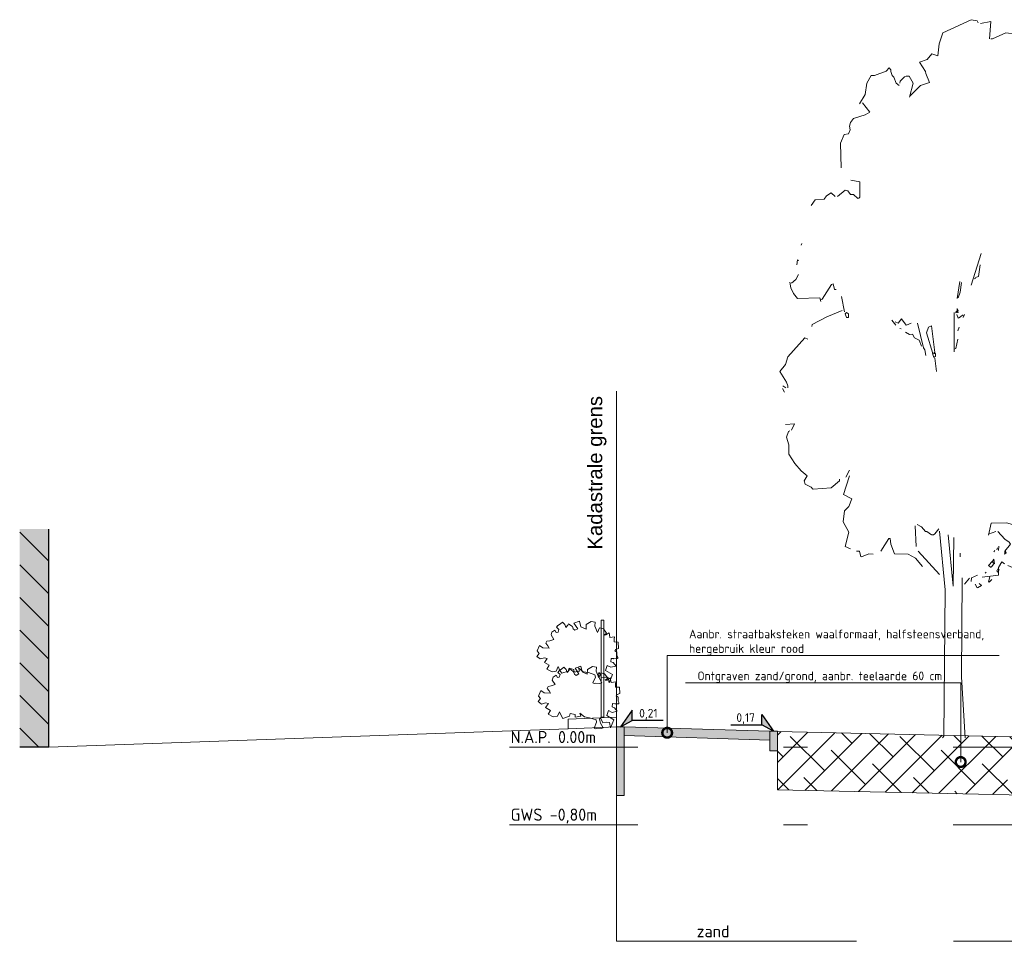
# Model space of a CAD drawing. Header units: metres. Extents: x 92403 to 95147, y 464428 to 465602.
# Tile 12 of 256: x 92423 to 92433, y 464969 to 464978. Entities that reach past the tile are written whole.
import ezdxf
from ezdxf import colors
from ezdxf.entities.mleader import LeaderData, LeaderLine
from ezdxf.enums import TextEntityAlignment as Align
from ezdxf.math import Vec2, Vec3

# ---------------------------------------------------------------- set-up
doc = ezdxf.new("R2010")
doc.units = ezdxf.units.M
for name, pattern in [('AL-NAP_LIJN', [15.25, 12, -1.5, 0.25, -1.5]), ('XX-AFBREEK', [7, 4, -1, 1, -1]), ('XX-PROJECTGRENS', [18, 12, -3, 0, -3])]:
    doc.linetypes.add(name, pattern=pattern)
doc.layers.get('0').update_dxf_attribs({"linetype": 'CONTINUOUS'})
for name, color, linetype, lineweight in [('B-RO-OG-BEBOUWING_MOLEN-G', 7, 'CONTINUOUS', 18), ('B-WE-GW-GROND-T25', 7, 'CONTINUOUS', 25), ('B-XX-AL-DETAIL1-T25', 7, 'CONTINUOUS', 25), ('N-WE-GR-GRAS-A', 62, 'CONTINUOUS', 18), ('N-WE-VH-VERHARDING_FUNDERING-A-50', 252, 'CONTINUOUS', 18), ('X-XX-AL-AANKLEDING-S', 250, 'CONTINUOUS', 9), ('X-XX-AL-AFBREEKLIJN-G', 7, 'XX-AFBREEK', 18), ('X-XX-AL-DETAIL1-G', 7, 'CONTINUOUS', 18), ('X-XX-AL-DETAIL1-T18', 7, 'CONTINUOUS', 18), ('X-XX-AL-HOOGTELABEL-S', 7, 'CONTINUOUS', 25), ('X-XX-AL-NAP-G', 7, 'AL-NAP_LIJN', 18), ('X-XX-AL-RMB - profiel', 7, 'CONTINUOUS', 9)]:
    doc.layers.add(name, color=color, linetype=linetype, lineweight=lineweight)
doc.layers.add('N-WE-VH-VERHARDING_STRAATBAKSTEEN-DIK-ELLEBOOG-A', color=7, linetype='CONTINUOUS', lineweight=25, true_color=0xe1bfb7)
doc.styles.add('Leiden', font='isocp.shx')
doc.styles.add('NLCS-ISO', font='NLCS-ISO.ttf')
doc.styles.add('NLCS-ISO-M50-T18', font='NLCS-ISO.ttf', dxfattribs={"height": 0.09})
doc.styles.add('NLCS-ISO-M50-T25', font='NLCS-ISO.ttf', dxfattribs={"height": 0.125})

# ---------------------------------------------------------------- blocks, each defined once
blk = doc.blocks.new('boom 1')
at = {"color": 251, "true_color": 0x636466}
for p, q in [((0.023, 19.566), (1.027, 19.936)), ((1.027, 19.936), (1.24, 19.9)), ((1.24, 19.9), (1.276, 19.846)), ((1.733, 19.884), (1.363, 19.83)), ((1.682, 19.406), (1.733, 19.884)), ((-0.112, 19.267), (0.023, 19.566)), ((2.265, 19.566), (1.787, 19.406)), ((2.635, 19.53), (2.265, 19.566)), ((2.794, 19.317), (2.635, 19.53)), ((-0.157, 18.931), (-0.112, 19.267)), ((1.787, 19.406), (1.733, 19.406)), ((2.951, 19.229), (2.794, 19.317)), ((2.989, 19.124), (2.951, 19.229)), ((-0.54, 18.826), (-0.365, 18.983)), ((-0.365, 18.983), (-0.157, 18.931)), ((3.094, 19.019), (2.989, 19.124)), ((3.11, 19.019), (3.218, 19.019)), ((-0.807, 18.754), (-0.54, 18.826)), ((-0.592, 18.49), (-0.807, 18.754)), ((3.253, 18.646), (3.341, 18.788)), ((-2.679, 18.171), (-2.52, 18.382)), ((-2.52, 18.382), (-2.412, 18.382)), ((-2.412, 18.382), (-1.988, 18.505)), ((-1.988, 18.505), (-1.881, 18.595)), ((-1.881, 18.595), (-1.829, 18.541)), ((-1.829, 18.541), (-1.829, 18.49)), ((-1.829, 18.49), (-1.775, 18.382)), ((-1.775, 18.382), (-1.724, 18.33)), ((-0.578, 18.436), (-0.592, 18.49)), ((-0.453, 18.187), (-0.578, 18.436)), ((3.058, 18.398), (3.076, 18.451)), ((3.659, 18.451), (3.13, 18.436)), ((3.782, 18.292), (3.659, 18.451)), ((-2.733, 17.853), (-2.679, 18.171)), ((-1.724, 18.33), (-1.636, 18.171)), ((-1.636, 18.171), (-1.531, 18.099)), ((-1.495, 18.225), (-1.511, 18.171)), ((-1.336, 18.346), (-1.495, 18.225)), ((-1.284, 18.364), (-1.336, 18.346)), ((-1.179, 18.364), (-1.284, 18.364)), ((-1.035, 18.171), (-1.179, 18.364)), ((-1.159, 17.781), (-1.035, 18.171)), ((-0.771, 18.099), (-0.453, 18.187)), ((3.798, 18.238), (3.782, 18.292)), ((3.904, 18.133), (3.798, 18.238)), ((4.029, 17.922), (3.904, 18.133)), ((-2.943, 17.588), (-2.733, 17.853)), ((-1.141, 17.817), (-0.771, 18.099)), ((4.029, 17.709), (4.029, 17.922)), ((-2.573, 17.357), (-2.838, 17.622)), ((4.155, 17.445), (4.029, 17.709)), ((-3.156, 17.18), (-2.733, 17.288)), ((-2.733, 17.288), (-2.573, 17.357)), ((4.134, 17.075), (4.155, 17.445)), ((-3.295, 16.969), (-3.262, 17.075)), ((-3.262, 17.075), (-3.156, 17.18)), ((3.809, 17.191), (3.852, 17.234)), ((3.87, 17.147), (3.809, 17.191)), ((3.852, 17.234), (3.87, 17.147)), ((3.852, 17.2), (3.87, 17.218)), ((3.942, 17.093), (3.852, 17.2)), ((3.87, 17.218), (3.975, 17.218)), ((4.047, 17.059), (3.942, 17.093)), ((3.975, 17.218), (4.083, 17.129)), ((4.101, 16.9), (4.047, 17.059)), ((4.056, 17.082), (4.063, 17.129)), ((4.101, 17.059), (4.056, 17.082)), ((4.063, 17.129), (4.101, 17.147)), ((4.101, 17.147), (4.155, 17.093)), ((4.155, 17.093), (4.101, 17.059)), ((-3.614, 16.492), (-3.488, 16.739)), ((-3.488, 16.739), (-3.329, 16.756)), ((-3.329, 16.756), (-3.277, 16.864)), ((-3.277, 16.864), (-3.295, 16.969)), ((3.747, 16.828), (3.904, 16.9)), ((3.904, 16.9), (4.101, 16.9)), ((-3.594, 15.804), (-3.614, 16.492)), ((4.404, 16.474), (3.924, 16.564)), ((4.776, 16.227), (4.404, 16.474)), ((5.336, 15.559), (4.776, 16.227)), ((-2.926, 15.416), (-3.242, 15.467)), ((-2.926, 14.992), (-2.926, 15.416)), ((5.318, 15.505), (5.336, 15.559)), ((-4.109, 15.026), (-3.95, 15.115)), ((-3.95, 15.115), (-3.807, 15.01)), ((-3.455, 15.187), (-3.719, 15.01)), ((-3.349, 15.169), (-3.455, 15.187)), ((-3.262, 15.064), (-3.349, 15.169)), ((5.264, 15.151), (5.179, 15.257)), ((5.336, 14.938), (5.264, 15.151)), ((-4.656, 14.761), (-4.513, 14.92)), ((-4.513, 14.92), (-4.194, 14.938)), ((-4.194, 14.938), (-4.109, 15.026)), ((-3.156, 15.064), (-3.262, 15.064)), ((-2.997, 14.958), (-3.156, 15.064)), ((-2.977, 14.958), (-2.926, 14.992)), ((5.744, 14.566), (5.336, 14.938)), ((6.007, 14.111), (5.744, 14.566)), ((5.953, 13.721), (6.007, 14.111)), ((4.982, 13.757), (5.056, 13.768)), ((5.193, 13.703), (4.982, 13.757)), ((5.02, 13.793), (5.087, 13.846)), ((5.056, 13.768), (5.02, 13.793)), ((5.087, 13.846), (5.193, 13.826)), ((5.193, 13.826), (5.193, 13.703)), ((5.477, 13.544), (5.231, 13.721)), ((5.549, 13.757), (5.39, 13.775)), ((5.565, 13.757), (5.67, 13.793)), ((5.67, 13.793), (5.688, 13.952)), ((5.881, 13.741), (5.776, 13.757)), ((-5.008, 13.649), (-4.99, 13.703)), ((5.477, 13.438), (5.477, 13.544)), ((-5.167, 13.102), (-5.147, 13.246)), ((-5.147, 13.246), (-5.096, 13.225)), ((1.027, 12.537), (1.381, 13.423)), ((5.565, 13.297), (5.477, 13.438)), ((1.292, 12.784), (1.345, 13.102)), ((5.708, 12.997), (5.616, 13.154)), ((5.814, 12.943), (5.708, 12.997)), ((5.935, 12.784), (5.814, 12.943)), ((-5.378, 12.468), (-5.412, 12.624)), ((-5.36, 12.591), (-5.201, 12.696)), ((-5.201, 12.696), (-5.114, 12.837)), ((0.532, 12.167), (0.623, 12.645)), ((1.153, 12.716), (1.186, 12.732)), ((1.186, 12.75), (1.292, 12.784)), ((6.007, 12.624), (5.935, 12.784)), ((5.989, 12.255), (6.007, 12.624)), ((-5.291, 12.308), (-5.378, 12.468)), ((-4.266, 12.149), (-3.93, 12.557)), ((-3.93, 12.557), (-3.878, 12.573)), ((-3.878, 12.573), (-3.825, 12.414)), ((-3.825, 12.414), (-3.773, 12.414)), ((0.639, 12.344), (0.691, 12.609)), ((-5.147, 12.167), (-5.291, 12.308)), ((-4.354, 12.187), (-5.147, 12.167)), ((-4.32, 12.08), (-4.354, 12.187)), ((-4.32, 12.133), (-4.266, 12.149)), ((-3.473, 11.797), (-3.578, 12.221)), ((0.57, 12.187), (0.639, 12.344)), ((5.352, 11.849), (5.616, 12.149)), ((5.616, 12.149), (5.776, 12.187)), ((5.776, 12.187), (5.881, 12.028)), ((5.881, 12.028), (5.973, 12.116)), ((5.89, 12.194), (5.953, 12.239)), ((5.919, 12.149), (5.89, 12.194)), ((5.953, 12.239), (5.919, 12.149)), ((5.953, 12.221), (5.989, 12.255)), ((5.973, 12.116), (5.953, 12.221)), ((-4.103, 11.658), (-3.56, 11.831)), ((0.48, 11.764), (0.498, 11.815)), ((0.498, 11.815), (0.516, 11.797)), ((0.516, 11.797), (0.543, 11.842)), ((0.532, 11.885), (0.532, 11.799)), ((0.57, 11.831), (0.532, 11.885)), ((0.532, 11.799), (0.57, 11.831)), ((0.543, 11.842), (0.57, 11.779)), ((5.285, 11.656), (5.247, 11.885)), ((5.247, 11.849), (5.352, 11.849)), ((-4.618, 11.443), (-4.103, 11.658)), ((-3.455, 11.743), (-3.401, 11.779)), ((-3.401, 11.638), (-3.455, 11.743)), ((-3.401, 11.779), (-3.333, 11.737)), ((-3.329, 11.638), (-3.401, 11.638)), ((-3.333, 11.737), (-3.329, 11.638)), ((-1.654, 11.427), (-1.796, 11.566)), ((-1.444, 11.604), (-1.565, 11.479)), ((-1.284, 11.427), (-1.444, 11.604)), ((0.426, 10.685), (0.426, 11.779)), ((0.57, 11.779), (0.48, 11.764)), ((0.57, 11.62), (0.516, 11.725)), ((0.585, 11.62), (0.745, 11.71)), ((0.796, 11.725), (0.745, 11.638)), ((0.745, 11.638), (0.796, 11.725)), ((5.616, 11.692), (5.352, 11.638)), ((5.829, 11.461), (5.616, 11.692)), ((-4.638, 11.389), (-4.618, 11.443)), ((-1.565, 11.479), (-1.67, 11.515)), ((-1.459, 11.32), (-1.511, 11.335)), ((-1.264, 11.427), (-1.107, 11.479)), ((-0.663, 10.791), (-0.876, 11.479)), ((-0.558, 11.214), (-0.486, 11.373)), ((-0.486, 11.373), (-0.381, 11.407)), ((-0.381, 11.407), (-0.262, 10.667)), ((0.552, 11.268), (0.603, 11.373)), ((5.847, 11.091), (5.829, 11.461)), ((-5.484, 10.542), (-4.883, 11.071)), ((-4.883, 11.071), (-4.777, 11.037)), ((-1.159, 11.163), (-1.3, 11.23)), ((-1.053, 11.176), (-1.159, 11.163)), ((-0.982, 11.071), (-1.053, 11.176)), ((-0.822, 11.004), (-0.982, 11.071)), ((-0.735, 10.844), (-0.822, 11.004)), ((-0.327, 10.631), (-0.558, 11.214)), ((0.48, 10.773), (0.552, 11.037)), ((-0.612, 10.739), (-0.663, 10.791)), ((-0.578, 10.58), (-0.612, 10.739)), ((0.426, 10.755), (0.48, 10.773)), ((-5.571, 10.331), (-5.484, 10.542)), ((-0.347, 10.631), (-0.327, 10.613)), ((-0.293, 10.526), (-0.347, 10.631)), ((-0.327, 10.613), (-0.291, 10.636)), ((-0.262, 10.647), (-0.293, 10.667)), ((-0.293, 10.667), (-0.262, 10.647)), ((-0.244, 10.56), (-0.293, 10.526)), ((-0.291, 10.636), (-0.244, 10.631)), ((-0.208, 10.138), (-0.262, 10.508)), ((-0.244, 10.631), (-0.244, 10.56)), ((-5.768, 10.138), (-5.571, 10.331)), ((6.325, 9.925), (6.078, 10.349)), ((-5.537, 9.838), (-5.768, 10.138)), ((6.217, 9.802), (6.325, 9.925)), ((-5.609, 9.555), (-5.679, 9.661)), ((-5.555, 9.676), (-5.663, 9.73)), ((-5.484, 9.73), (-5.537, 9.838)), ((-5.484, 9.676), (-5.484, 9.73)), ((6.305, 9.219), (6.217, 9.802)), ((5.159, 9.096), (5.107, 9.147)), ((5.477, 9.008), (5.159, 9.096)), ((6.078, 8.99), (6.04, 9.165)), ((6.217, 9.096), (6.112, 9.131)), ((6.237, 9.113), (6.305, 9.219)), ((5.316, 8.919), (4.982, 9.044)), ((5.529, 8.726), (5.316, 8.919)), ((5.583, 9.008), (5.477, 9.008)), ((5.847, 8.869), (5.583, 9.008)), ((5.865, 8.869), (6.024, 8.885)), ((6.024, 8.885), (6.078, 8.99)), ((-5.255, 8.672), (-5.571, 8.656)), ((-5.36, 8.499), (-5.255, 8.672)), ((5.565, 8.407), (5.529, 8.726)), ((-5.537, 8.302), (-5.466, 8.461)), ((-5.45, 8.091), (-5.537, 8.302)), ((-5.466, 8.461), (-5.412, 8.479)), ((-5.45, 7.827), (-5.45, 8.091)), ((5.477, 7.739), (5.511, 8.163)), ((-5.235, 7.571), (-5.45, 7.827)), ((4.507, 7.719), (4.453, 7.685)), ((4.558, 7.685), (4.507, 7.719)), ((4.648, 7.262), (4.558, 7.685)), ((5.352, 7.58), (5.477, 7.739)), ((-5.008, 7.367), (-5.235, 7.571)), ((4.735, 7.331), (4.877, 7.475)), ((4.877, 7.475), (5.087, 7.49)), ((5.087, 7.49), (5.352, 7.58)), ((-4.795, 7.226), (-5.008, 7.367)), ((-4.903, 7.085), (-4.795, 7.226)), ((-3.647, 7.085), (-3.647, 7.138)), ((-3.421, 7.19), (-3.295, 7.383)), ((4.612, 7.262), (4.702, 7.277)), ((4.648, 7.156), (4.612, 7.262)), ((4.708, 7.224), (4.648, 7.156)), ((4.684, 7.244), (4.735, 7.331)), ((4.702, 7.277), (4.708, 7.224)), ((-4.867, 6.997), (-4.903, 7.085)), ((-4.656, 6.908), (-4.867, 6.997)), ((-4.602, 6.854), (-4.656, 6.908)), ((-4.585, 6.854), (-3.95, 6.892)), ((-3.95, 6.892), (-3.647, 7.085)), ((-0.931, 5.255), (-0.965, 5.835)), ((-0.738, 5.802), (-0.895, 5.871)), ((-0.595, 5.678), (-0.738, 5.802)), ((1.646, 5.571), (1.736, 5.907)), ((1.736, 5.907), (2.285, 5.919)), ((2.285, 5.919), (2.848, 5.8)), ((3.536, 5.816), (3.271, 5.869)), ((3.675, 5.499), (3.536, 5.816)), ((-0.541, 5.678), (-0.595, 5.678)), ((-0.382, 5.586), (-0.541, 5.678)), ((-0.364, 5.586), (-0.31, 5.586)), ((-0.31, 5.586), (-0.258, 5.607)), ((-0.258, 5.607), (-0.117, 5.746)), ((0.108, 4.049), (-0.101, 5.681)), ((0.393, 4.154), (0.215, 5.585)), ((0.393, 4.154), (0.417, 5.508)), ((1.646, 5.605), (1.91, 5.677)), ((2.226, 5.464), (1.982, 5.677)), ((3.782, 5.412), (3.675, 5.499)), ((4.065, 5.694), (3.96, 5.484)), ((-1.902, 5.481), (-2.182, 5.129)), ((-1.848, 5.481), (-1.902, 5.481)), ((-1.83, 5.322), (-1.848, 5.481)), ((-1.691, 5.057), (-1.83, 5.322)), ((1.946, 5.165), (1.962, 5.219)), ((2, 5.147), (2.016, 5.271)), ((2.386, 5.376), (2.226, 5.464)), ((2.226, 5.127), (2.424, 5.325)), ((2.424, 5.325), (2.386, 5.376)), ((3.717, 5.367), (3.735, 5.39)), ((3.8, 5.358), (3.717, 5.367)), ((3.735, 5.39), (3.767, 5.446)), ((3.767, 5.446), (3.8, 5.358)), ((3.834, 5.412), (3.782, 5.446)), ((3.782, 5.446), (3.834, 5.412)), ((3.96, 5.484), (3.852, 5.376)), ((-2.942, 5.129), (-3.047, 5.129)), ((-2.888, 4.97), (-2.942, 5.129)), ((-2.872, 4.97), (-2.608, 5.057)), ((-2.608, 5.057), (-2.449, 5.042)), ((-1.213, 5.042), (-1.691, 5.057)), ((-0.949, 4.936), (-1.213, 5.042)), ((-0.101, 4.474), (-0.859, 5.129)), ((0.639, 4.968), (0.639, 5.073)), ((1.841, 5.112), (1.877, 5.147)), ((2.276, 5.078), (2.213, 5.042)), ((2.213, 5.042), (2.231, 5.071)), ((2.226, 5.076), (2.226, 5.127)), ((2.231, 5.071), (2.247, 5.127)), ((2.247, 5.127), (2.276, 5.078)), ((2.655, 4.934), (2.601, 5.094)), ((-0.7, 4.705), (-0.949, 4.936)), ((1.646, 4.724), (1.789, 4.847)), ((1.736, 4.67), (1.646, 4.724)), ((1.751, 4.69), (1.841, 4.775)), ((1.803, 4.856), (1.841, 4.901)), ((1.805, 4.811), (1.803, 4.856)), ((1.857, 4.775), (1.805, 4.811)), ((1.841, 4.901), (1.857, 4.775)), ((2, 4.67), (2.121, 4.829)), ((2, 4.459), (2, 4.67)), ((2.121, 4.829), (2.213, 4.775)), ((2.496, 4.67), (2.334, 4.724)), ((2.617, 4.282), (2.496, 4.67)), ((2.617, 4.195), (2.742, 4.847)), ((2.742, 4.847), (2.655, 4.934)), ((1.047, 4.387), (1.26, 4.459)), ((1.417, 4.405), (2, 4.459)), ((1.558, 4.547), (1.525, 4.511)), ((1.525, 4.511), (1.558, 4.547)), ((1.646, 4.266), (1.697, 4.423)), ((1.942, 4.578), (1.982, 4.636)), ((1.982, 4.547), (1.942, 4.578)), ((1.982, 4.636), (2.02, 4.598)), ((2.031, 4.614), (1.982, 4.547)), ((2.02, 4.598), (2.031, 4.614)), ((0.684, 1.629), (0.709, 4.383)), ((0.798, 4.21), (0.976, 4.372)), ((1.029, 4.282), (1.047, 4.387)), ((1.24, 4.103), (1.168, 4.21)), ((1.26, 4.103), (1.399, 4.174)), ((1.399, 4.174), (1.312, 4.228)), ((1.664, 4.266), (1.769, 4.334)), ((2.583, 4.282), (2.688, 4.282)), ((2.601, 4.246), (2.583, 4.282)), ((2.688, 4.282), (2.601, 4.246)), ((0.062, -0.023), (0.108, 4.049)), ((0.818, -0.077), (0.684, 1.629)), ((0.009, -0.077), (0.062, -0.023))]:
    blk.add_line(p, q, dxfattribs=at)
at = {"color": 251, "true_color": 0x636466, "flags": 128}
for points in [[(-3.296, 7.225), (-3.418, 6.938), (-3.506, 6.706), (-3.218, 6.584), (-3.318, 6.374), (-3.473, 6.253), (-3.517, 5.943), (-3.318, 5.656), (-3.451, 5.258), (-3.263, 5.192)], [(4.045, 5.7), (4.09, 6.142), (3.935, 6.253), (3.913, 6.463), (3.99, 6.672), (4.421, 6.695), (4.388, 7.004), (4.432, 7.214)]]:
    blk.add_lwpolyline(points, dxfattribs=at)
blk = doc.blocks.new('gevel_gebouw')
at = {"layer": 'X-XX-AL-DETAIL1-G'}
h = blk.add_hatch(color=9, dxfattribs=at)
h.dxf.hatch_style = 1
h.paths.add_polyline_path([(94764.84, 462768.266), (94764.44, 462768.266), (94764.44, 462765.266), (94764.84, 462765.266)])
h = blk.add_hatch(dxfattribs=at)
h.set_pattern_fill('ANSI31', scale=0.1, angle=90)
h.set_pattern_definition([(135, (0.00387, 0), (-0.22450640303, -0.22450640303), [])])
h.paths.add_polyline_path([(94764.84, 462768.266), (94764.44, 462768.266), (94764.44, 462765.266), (94764.84, 462765.266)])
at = {"layer": 'X-XX-AL-DETAIL1-G', "color": 7, "lineweight": 30, "flags": 128}
for points in [[(94764.84, 462765.266), (94764.84, 462768.266)], [(94764.84, 462765.266), (94764.44, 462765.266)]]:
    blk.add_lwpolyline(points, dxfattribs=at)
blk = doc.blocks.new('SAL-HOOGTELABEL_02-SO')
for p, q in [((2.46, 3.44), (0, 0)), ((2.46, 1.31), (2.46, 3.44)), ((0, 0), (2.46, 1.31)), ((8.84, 1.31), (2.46, 1.31))]:
    blk.add_line(p, q)
blk.add_solid([(2.46, 3.44), (0, 0), (2.46, 1.31)])
at = {"style": 'NLCS-ISO'}
blk.add_attdef('...', text='', height=1.8, dxfattribs=at).set_placement((5.77, 2.62), align=Align.MIDDLE)
blk = doc.blocks.new('_DotSmall')
at = {"const_width": 0.5}
blk.add_lwpolyline([(-0.0625, 0, 1), (0.0625, 0, 1)], format="xyb", close=True, dxfattribs=at)

msp = doc.modelspace()

# ---------------------------------------------------------------- hatches: boundary and pattern name
at = {"layer": 'N-WE-VH-VERHARDING_FUNDERING-A-50'}
h = msp.add_hatch(dxfattribs=at)
h.set_pattern_fill('TEELAARDE', color=36, scale=0.2)
h.set_pattern_definition([(45, (0, 0), (-0.14142135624, 0.14142135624), []), (135, (0, 0), (-0.42426406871, 0.14142135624), [0.5, -0.3])])
h.paths.add_polyline_path([(92433.100721, 464970.111097), (92433.100721, 464970.235876), (92432.764142, 464970.225778), (92432.764235, 464970.41595), (92432.819004, 464970.41595), (92432.864004, 464970.460949), (92433.011592, 464970.608538), (92430.394004, 464970.608538), (92430.394004, 464970.573538), (92430.394004, 464970.171032)])
h.paths.add_polyline_path([(92430.394004, 464970.771179), (92430.394004, 464970.608538), (92433.011592, 464970.608538), (92433.014004, 464970.61095), (92433.114004, 464970.61095), (92433.114004, 464970.71095)])
at = {"layer": 'N-WE-VH-VERHARDING_STRAATBAKSTEEN-DIK-ELLEBOOG-A', "lineweight": 0, "ltscale": 1}
h = msp.add_hatch(color=256, dxfattribs=at)
h.dxf.hatch_style = 1
h.paths.add_polyline_path([(92428.814004, 464970.818538), (92428.814004, 464970.728497), (92430.314004, 464970.683497), (92430.314004, 464970.773538)])
at = {"layer": 'X-XX-AL-RMB - profiel', "true_color": 0x717384}
h = msp.add_hatch(color=8, dxfattribs=at)
h.dxf.hatch_style = 1
h.paths.add_polyline_path([(92428.814004, 464970.818538), (92428.814004, 464970.110237), (92428.734004, 464970.110237), (92428.734004, 464970.818538)])
h = msp.add_hatch(color=8, dxfattribs=at)
h.dxf.hatch_style = 1
h.paths.add_polyline_path([(92430.394004, 464970.773538), (92430.394004, 464970.573538), (92430.314004, 464970.573538), (92430.314004, 464970.773538)])

# ---------------------------------------------------------------- linework, layer by layer
at = {"layer": 'B-RO-OG-BEBOUWING_MOLEN-G', "flags": 128}
for points in [[(92428.23401, 464970.799605), (92422.881476, 464970.608538)], [(92430.314004, 464970.773538), (92428.814004, 464970.818538)], [(92430.314004, 464970.683497), (92428.814004, 464970.728497)], [(92433.100721, 464970.235876), (92433.100721, 464970.111097), (92430.394004, 464970.171032), (92430.394004, 464970.573538)]]:
    msp.add_lwpolyline(points, dxfattribs=at)
at = {"layer": 'N-WE-GR-GRAS-A', "flags": 128}
msp.add_lwpolyline([(92433.114004, 464970.71095), (92430.394004, 464970.771179)], dxfattribs=at)
at = {"layer": 'X-XX-AL-AANKLEDING-S', "color": 251}
for points in [[(92428.390861, 464971.38816), (92428.444041, 464971.378025), (92428.510918, 464971.35502), (92428.516295, 464971.333025), (92428.489951, 464971.271911), (92428.505229, 464971.265325), (92428.51899, 464971.270051), (92428.562547, 464971.267261), (92428.581963, 464971.272746), (92428.554956, 464971.323819), (92428.543986, 464971.362651), (92428.550572, 464971.377929), (92428.564161, 464971.36248), (92428.580787, 464971.324407), (92428.61717, 464971.33217), (92428.649416, 464971.327861), (92428.659455, 464971.27451), (92428.693258, 464971.35757), (92428.621723, 464971.400634), (92428.637679, 464971.45247), (92428.674824, 464971.432925), (92428.729423, 464971.444828), (92428.701295, 464971.481098), (92428.67695, 464971.489712), (92428.67844, 464971.525264), (92428.703926, 464971.522304), (92428.705991, 464971.522064), (92428.74622, 464971.522947), (92428.745987, 464971.533588), (92428.738279, 464971.550646), (92428.737028, 464971.589062), (92428.717585, 464971.602971), (92428.727777, 464971.616554), (92428.754513, 464971.627741), (92428.751253, 464971.692691), (92428.709975, 464971.694421), (92428.711185, 464971.723307), (92428.714027, 464971.747672), (92428.666449, 464971.74181), (92428.660683, 464971.771774), (92428.6596, 464971.789365), (92428.625345, 464971.766316), (92428.605283, 464971.765454), (92428.632419, 464971.786183), (92428.598389, 464971.830556), (92428.560036, 464971.840019), (92428.538737, 464971.791026), (92428.510036, 464971.857041), (92428.515131, 464971.897942), (92428.471735, 464971.904998), (92428.420536, 464971.874802), (92428.420111, 464971.827421), (92428.367773, 464971.850695), (92428.352502, 464971.908292), (92428.293207, 464971.889697), (92428.33366, 464971.831044), (92428.305672, 464971.814803), (92428.287788, 464971.828646), (92428.279174, 464971.852706), (92428.274124, 464971.856322), (92428.240068, 464971.881449), (92428.23351, 464971.867713), (92428.211419, 464971.843238), (92428.201316, 464971.875217), (92428.177899, 464971.899766), (92428.157921, 464971.882273), (92428.129039, 464971.863319), (92428.115811, 464971.845542), (92428.139554, 464971.82255), (92428.13141, 464971.795788), (92428.110941, 464971.791408), (92428.098947, 464971.815479), (92428.068215, 464971.795818), (92428.059178, 464971.766343), (92428.087906, 464971.719574), (92428.04597, 464971.705619), (92428.016155, 464971.701631), (92428.006446, 464971.680957), (92428.025601, 464971.653967), (92428.041263, 464971.630528), (92427.973835, 464971.635056), (92427.93974, 464971.659268), (92427.916517, 464971.601582), (92427.937262, 464971.575311), (92427.914173, 464971.54564), (92427.947152, 464971.519642), (92427.990503, 464971.530133), (92428.018361, 464971.524645), (92427.990343, 464971.482872), (92428.039866, 464971.454479), (92428.01708, 464971.413403), (92428.069535, 464971.38672), (92428.110954, 464971.394543), (92428.132369, 464971.440127), (92428.148893, 464971.400023), (92428.168783, 464971.371955), (92428.234748, 464971.394592), (92428.244526, 464971.423119), (92428.293155, 464971.410606), (92428.296396, 464971.38245), (92428.353799, 464971.393138), (92428.341138, 464971.426141), (92428.390873, 464971.388177)], [(92428.403961, 464970.923261), (92428.457141, 464970.913126), (92428.524019, 464970.89012), (92428.529395, 464970.868125), (92428.503051, 464970.807012), (92428.51833, 464970.800426), (92428.53209, 464970.805152), (92428.575647, 464970.802362), (92428.595063, 464970.807847), (92428.568056, 464970.85892), (92428.557086, 464970.897752), (92428.563672, 464970.91303), (92428.577262, 464970.897581), (92428.593887, 464970.859508), (92428.630271, 464970.86727), (92428.662516, 464970.862962), (92428.672556, 464970.809611), (92428.706358, 464970.89267), (92428.634823, 464970.935734), (92428.650779, 464970.987571), (92428.687924, 464970.968026), (92428.742523, 464970.979929), (92428.714395, 464971.016198), (92428.69005, 464971.024813), (92428.69154, 464971.060365), (92428.717026, 464971.057405), (92428.719091, 464971.057165), (92428.75932, 464971.058048), (92428.759087, 464971.068689), (92428.751379, 464971.085746), (92428.750128, 464971.124163), (92428.730686, 464971.138071), (92428.740877, 464971.151654), (92428.767613, 464971.162842), (92428.764353, 464971.227791), (92428.723075, 464971.229521), (92428.724286, 464971.258407), (92428.727127, 464971.282773), (92428.679549, 464971.276911), (92428.673783, 464971.306875), (92428.6727, 464971.324466), (92428.638445, 464971.301416), (92428.618384, 464971.300555), (92428.645519, 464971.321284), (92428.611489, 464971.365657), (92428.573136, 464971.37512), (92428.551838, 464971.326126), (92428.523136, 464971.392142), (92428.528231, 464971.433042), (92428.484835, 464971.440098), (92428.433637, 464971.409903), (92428.433211, 464971.362522), (92428.380873, 464971.385796), (92428.365602, 464971.443393), (92428.306307, 464971.424797), (92428.346761, 464971.366145), (92428.318773, 464971.349904), (92428.300888, 464971.363747), (92428.292274, 464971.387807), (92428.287224, 464971.391423), (92428.253168, 464971.416549), (92428.246611, 464971.402814), (92428.224519, 464971.378338), (92428.214417, 464971.410317), (92428.190999, 464971.434867), (92428.171021, 464971.417373), (92428.142139, 464971.39842), (92428.128911, 464971.380643), (92428.152654, 464971.357651), (92428.14451, 464971.330889), (92428.124042, 464971.326509), (92428.112047, 464971.35058), (92428.081315, 464971.330918), (92428.072278, 464971.301444), (92428.101006, 464971.254674), (92428.05907, 464971.240719), (92428.029255, 464971.236731), (92428.019547, 464971.216058), (92428.038701, 464971.189068), (92428.054363, 464971.165629), (92427.986935, 464971.170157), (92427.95284, 464971.194368), (92427.929617, 464971.136682), (92427.950362, 464971.110412), (92427.927273, 464971.08074), (92427.960252, 464971.054742), (92428.003603, 464971.065234), (92428.031461, 464971.059745), (92428.003443, 464971.017973), (92428.052967, 464970.989579), (92428.03018, 464970.948504), (92428.082636, 464970.921821), (92428.124054, 464970.929643), (92428.14547, 464970.975228), (92428.161994, 464970.935124), (92428.181883, 464970.907056), (92428.247849, 464970.929693), (92428.257626, 464970.95822), (92428.306255, 464970.945707), (92428.309496, 464970.917551), (92428.366899, 464970.928239), (92428.354238, 464970.961241), (92428.403974, 464970.923277)]]:
    msp.add_lwpolyline(points, close=True, dxfattribs=at)
at = {"layer": 'X-XX-AL-AFBREEKLIJN-G', "color": 251, "flags": 128}
msp.add_lwpolyline([(92445.209068, 464968.608538), (92428.734004, 464968.608538)], dxfattribs=at)
at = {"layer": 'X-XX-AL-NAP-G', "color": 142, "flags": 128}
for points in [[(92444.204092, 464970.608538), (92427.632331, 464970.608538)], [(92444.204092, 464969.808538), (92427.632331, 464969.808538)]]:
    msp.add_lwpolyline(points, dxfattribs=at)
at = {"layer": 'X-XX-AL-RMB - profiel', "color": 150, "linetype": 'XX-PROJECTGRENS', "true_color": 0x0078f0, "flags": 128}
msp.add_lwpolyline([(92428.734004, 464968.608538), (92428.734004, 464974.278872)], dxfattribs=at)
at = {"layer": 'X-XX-AL-RMB - profiel', "flags": 128}
for points in [[(92428.57678, 464970.917527), (92428.605018, 464970.917709), (92428.605018, 464971.918538), (92428.57678, 464971.918538)], [(92428.734004, 464970.918538), (92428.23401, 464970.899605), (92428.23401, 464970.799605), (92428.734004, 464970.818538)], [(92428.814004, 464970.818538), (92428.814004, 464970.110237), (92428.734004, 464970.110237), (92428.734004, 464970.818538)], [(92430.394004, 464970.773538), (92430.394004, 464970.573538), (92430.314004, 464970.573538), (92430.314004, 464970.773538)]]:
    msp.add_lwpolyline(points, close=True, dxfattribs=at)

# ---------------------------------------------------------------- block references
at = {"xscale": 0.75, "yscale": 0.75, "zscale": 0.75}
msp.add_blockref('gevel_gebouw', (21349.25182, 117896.658872), dxfattribs=at)
at = {"layer": 'X-XX-AL-AANKLEDING-S', "color": 251, "true_color": 0x636466, "xscale": 0.29, "yscale": 0.37, "zscale": 0.3972617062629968}
msp.add_blockref('boom 1', (92432.091554, 464970.733169), dxfattribs=at)
at = {"layer": 'X-XX-AL-HOOGTELABEL-S', "xscale": 0.05000000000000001, "yscale": 0.05000000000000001, "zscale": 0.05000000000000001}
msp.add_blockref('SAL-HOOGTELABEL_02-SO', (92428.774004, 464970.818538), dxfattribs=at).add_auto_attribs({'...': '0,21'})
at = {"layer": 'X-XX-AL-HOOGTELABEL-S'}
ref = msp.add_blockref('SAL-HOOGTELABEL_02-SO', (92430.354004, 464970.773538), dxfattribs=dict(at, xscale=-0.05000000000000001, yscale=0.05000000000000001, zscale=0.05000000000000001))
ref.add_attrib('...', '0,17', dxfattribs={"layer": '0', "height": 0.09, "style": 'NLCS-ISO'}).set_placement((92430.065366, 464970.904301), align=Align.MIDDLE)

# ---------------------------------------------------------------- texts
at = {"layer": 'B-WE-GW-GROND-T25', "insert": (92429.560578, 464968.774104), "char_height": 0.125, "attachment_point": 1, "style": 'NLCS-ISO-M50-T25'}
msp.add_mtext_dynamic_manual_height_columns('zand', width=0.93506957, gutter_width=0.9, heights=[0], dxfattribs=at)
at = {"layer": 'B-XX-AL-DETAIL1-T25', "char_height": 0.125, "attachment_point": 1, "style": 'NLCS-ISO-M50-T25'}
for s, insert in [('N.A.P. 0.00m', (92427.642295, 464970.776596)), ('GWS -0,80m', (92427.642295, 464969.976596))]:
    msp.add_mtext_dynamic_manual_height_columns(s, width=1.05733823, gutter_width=6.25, heights=[0], dxfattribs=dict(at, insert=insert))
at = {"layer": 'X-XX-AL-RMB - profiel', "linetype": 'Continuous', "ltscale": 1, "insert": (92428.436304, 464976.645826), "char_height": 0.15, "attachment_point": 3, "rotation": 90, "style": 'Leiden'}
msp.add_mtext_dynamic_manual_height_columns('\\pxql;{\\fArial|b0|i0|c0|p34;\\C0;Kadastrale grens}', width=3.99958028, gutter_width=6.25, heights=[5.650079], dxfattribs=at)

# ---------------------------------------------------------------- leaders
at = {"layer": 'X-XX-AL-DETAIL1-T18'}
ml = msp.add_multileader_mtext('Standard', dxfattribs=at)
ml.set_content('\\pxi-3,l4,t4;{\\C256;Aanbr. straatbaksteken waalformaat, halfsteensverband,\\Phergebruik kleur rood}', color=10, style='NLCS-ISO-M50-T18')
ml.set_leader_properties(color=256, lineweight=-1)
ml.set_arrow_properties(name='DOTSMALL')
ml.build(insert=Vec2(0, 0))
ml.multileader.update_dxf_attribs({"text_left_attachment_type": 5, "text_right_attachment_type": 5, "dogleg_length": 0.09, "arrow_head_size": 0.2})
ctx = ml.context
ctx.base_point, ctx.char_height, ctx.arrow_head_size, ctx.landing_gap_size, ctx.plane_origin = Vec3(92429.346413, 464971.55469), 0.09, 0.2, 0.045, Vec3(92429.256413, 464971.366683)
ctx.left_attachment, ctx.right_attachment = 5, 5
notes = []
notes.append((ctx, [(0, (1, 1, 0), (92429.256413, 464971.55469), (1, 0), 0.09, [(0, [(92429.256413, 464970.75847)], 0, [])])]))
ctx.mtext.insert, ctx.mtext.flow_direction = Vec3(92429.391413, 464971.82169), 5
ml = msp.add_multileader_mtext('Standard', dxfattribs=at)
ml.set_content('{\\C256;Ontgraven zand/grond, aanbr. teelaarde 60 cm}', color=10, style='NLCS-ISO-M50-T18')
ml.set_leader_properties(color=256, lineweight=-1)
ml.set_arrow_properties(name='DOTSMALL')
ml.build(insert=Vec2(0, 0))
ml.multileader.update_dxf_attribs({"text_left_attachment_type": 5, "text_right_attachment_type": 5, "dogleg_length": 0.09, "arrow_head_size": 0.2})
ctx = ml.context
ctx.base_point, ctx.char_height, ctx.arrow_head_size, ctx.landing_gap_size, ctx.plane_origin = Vec3(92429.523675, 464971.272905), 0.09, 0.2, 0.045, Vec3(92432.282175, 464971.161195)
ctx.left_attachment, ctx.right_attachment = 5, 5
notes.append((ctx, [(0, (1, 1, 0), (92432.282175, 464971.272905), (-1, 0), 0.09, [(0, [(92432.282175, 464970.456718)], 0, [])])]))
ctx.mtext.insert, ctx.mtext.flow_direction = Vec3(92429.568675, 464971.389905), 5
for ctx, leaders in notes:
    for number, flags, end, landing, length, lines in leaders:
        leader = LeaderData()
        leader.index, (leader.has_last_leader_line, leader.has_dogleg_vector, leader.attachment_direction) = number, flags
        leader.last_leader_point, leader.dogleg_vector, leader.dogleg_length = Vec3(end), Vec3(landing), length
        for number, points, colour, breaks in lines:
            line = LeaderLine()
            line.index, line.vertices, line.color, line.breaks = number, Vec3.list(points), colors.encode_raw_color(colour), breaks
            leader.lines.append(line)
        ctx.leaders.append(leader)

doc.saveas('drawing.dxf')
